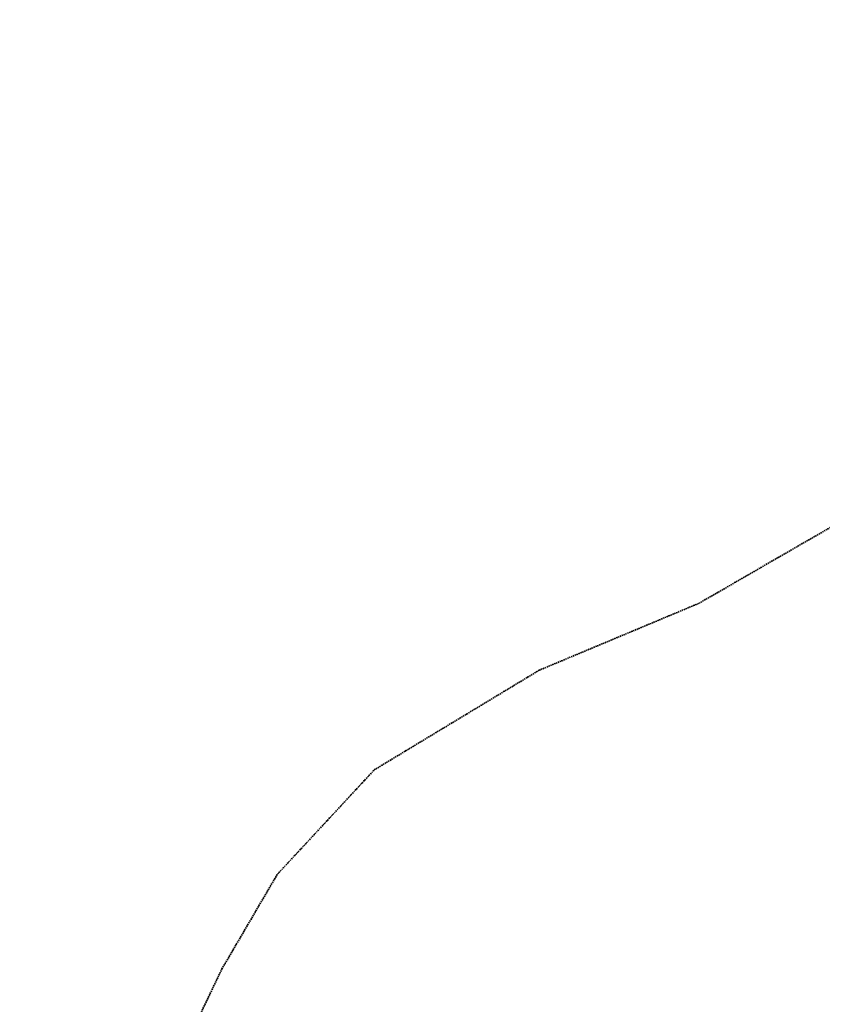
# Model space of a CAD drawing. Extents: x 6414462 to 20492237, y 5756825 to 17376351.
# Tile 7 of 127: x 6495627 to 6496628, y 5809309 to 5810537. Entities that reach past the tile are written whole.
import ezdxf

# ---------------------------------------------------------------- set-up
doc = ezdxf.new("R2010")
doc.units = 0
doc.linetypes.add('2324-2024 mdcp$0$KROPK3-2', pattern=[2.49, 1.5, -0.47, 0.05, -0.47])
doc.linetypes.add('Lipnica teren 1$0$HIDDEN2', pattern=[0.1875, 0.125, -0.0625])
doc.layers.add('2324-2024 mdcp$0$GESJEW', color=7, linetype='Continuous', lineweight=35)
doc.layers.add('Lipnica teren 1$0$demontaże', color=10, linetype='Continuous')

# ---------------------------------------------------------------- blocks, each defined once
blk = doc.blocks.new('2324-2024 mdcp')
at = {"layer": '2324-2024 mdcp$0$GESJEW', "color": 7, "linetype": '2324-2024 mdcp$0$KROPK3-2', "lineweight": 35}
blk.add_lwpolyline([(6495935.8, 5807525), (6495642.4, 5808456.4), (6495627, 5808633.8), (6495633.6, 5808749.3), (6495670, 5808894.5), (6495678.7, 5808908.7), (6495764.8, 5809119.3), (6495818.9, 5809221.5), (6495819.7, 5809228.8), (6495879.3, 5809353.5), (6495944.9, 5809465.5), (6495948.7, 5809471.8), (6496069.4, 5809601.8), (6496275.1, 5809726), (6496474.5, 5809809.5), (6497005.6, 5810116.2), (6497738.5, 5810537.3)], dxfattribs=at)
blk = doc.blocks.new('Lipnica teren 1')
at = {"layer": 'Lipnica teren 1$0$demontaże', "linetype": 'Lipnica teren 1$0$HIDDEN2'}
blk.add_blockref('2324-2024 mdcp', (0, 0), dxfattribs=at)

msp = doc.modelspace()

# ---------------------------------------------------------------- block references
msp.add_blockref('Lipnica teren 1', (0, 0))

doc.saveas('drawing.dxf')
